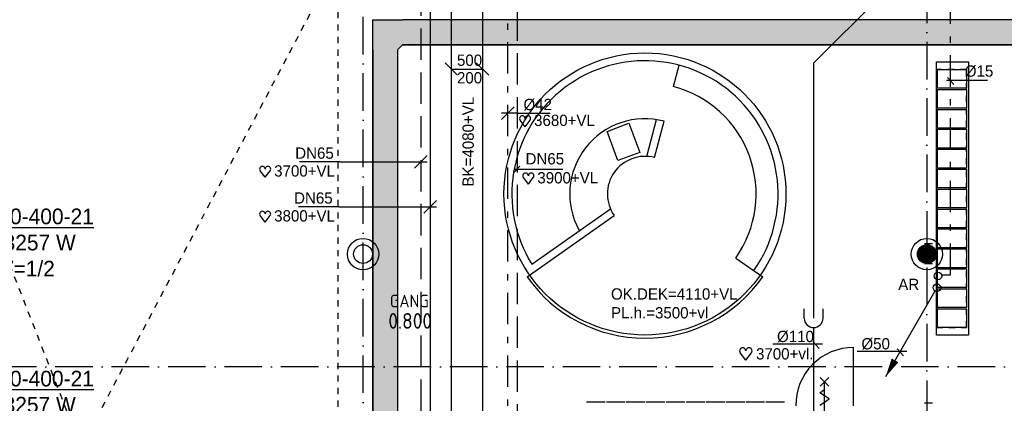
# Model space of a CAD drawing. Extents: x -866131 to -691536, y 173952 to 258052.
# Tile 98 of 160: x -781384 to -765666, y 223441 to 229560. Entities that reach past the tile are written whole.
import ezdxf
from ezdxf.enums import TextEntityAlignment as Align

# ---------------------------------------------------------------- set-up
doc = ezdxf.new("R2010")
doc.units = 0
doc.header["$LTSCALE"] = 100
for name, pattern in [('2322107', [2000, 1000, 1000]), ('2322108', [7, 5, -2]), ('2322109', [10, 5, -2, 1, -2]), ('2322121', [2000, 1000, 1000]), ('B-SL0', [100000000.0, 0, -100000000.0]), ('CENTER4', [5, 3.125, -0.625, 0.625, -0.625]), ('DASHDOT', [9, 6, -1.5, 0, -1.5]), ('HIDDEN', [2, 1, -1]), ('LURETOUR', [6, 4, -2])]:
    doc.linetypes.add(name, pattern=pattern)
doc.layers.get('0').update_dxf_attribs({"linetype": 'CONTINUOUS'})
for name, color, linetype in [('AL$1----_ALGEMEEN', 7, 'CONTINUOUS'), ('AL$7----_STRAMIEN', 1, 'DASHDOT'), ('AL$8----_HULPKOLOM', 2, 'CONTINUOUS'), ('AL22----_BINNENWAND', 7, 'CONTINUOUS'), ('AL28----_KONSTRUKTIE', 3, 'CONTINUOUS'), ('AL32----_BINNENKOZ', 7, 'CONTINUOUS'), ('AL65----_BEVEILIGING', 7, 'CONTINUOUS'), ('ALXAA---_GEWBETON', 12, 'CONTINUOUS'), ('BOUW', 8, 'CONTINUOUS'), ('KABELGOOT', 8, 'CONTINUOUS'), ('MV-BINNENKOZIJN', 1, 'CONTINUOUS'), ('VOLGNUMMER', 7, 'CONTINUOUS'), ('WI561---', 1, 'CONTINUOUS'), ('WL524---', 4, 'CONTINUOUS'), ('WL531---', 4, 'CONTINUOUS'), ('WL561---_AANVOER', 4, 'CONTINUOUS'), ('WL561---_RETOUR', 4, 'CONTINUOUS'), ('WL570---', 3, 'CONTINUOUS'), ('WL570---_HARTLIJN', 7, 'CONTINUOUS'), ('WL570---_RETOUR', 3, 'CONTINUOUS'), ('WL570---_TOEVOER', 3, 'CONTINUOUS'), ('WM531---', 1, 'CONTINUOUS'), ('WM561---', 1, 'CONTINUOUS'), ('WM570---', 1, 'CONTINUOUS')]:
    doc.layers.add(name, color=color, linetype=linetype)
doc.styles.add('BURO-018', font='BUROFONT.shx', dxfattribs={"height": 180})
doc.styles.add('BURO-025', font='BUROFONT.shx', dxfattribs={"height": 250})
doc.styles.get("Standard").update_dxf_attribs({"font": 'ISOCP'})

# ---------------------------------------------------------------- blocks, each defined once
blk = doc.blocks.new('LDV2121')
at = {"color": 0, "linetype": 'CONTINUOUS'}
blk.add_line((-0.25, -0.43), (-6.75, -11.69), dxfattribs=at)
blk.add_lwpolyline([(-6.75, -11.69, 0, 1, 0), (-5.5, -9.53, 1, 1, 0)], format="xyseb", dxfattribs=at)
blk.add_circle((0, 0), 0.5, dxfattribs=at)
blk = doc.blocks.new('A$C4CDC756A')
at = {"layer": 'BOUW', "color": 1, "style": 'BURO-018'}
for s, p in [('OK.DEK=4110+VL', (0, 300)), ('PL.h.=3500+vl', (0, 0))]:
    blk.add_text(s, height=180, dxfattribs=at).set_placement(p)
blk = doc.blocks.new('EH100000')
at = {"linetype": 'BYBLOCK'}
for p, q in [((1, 0.5), (0, 0.5)), ((1, 0.5, 1), (0, 0.5, 1)), ((0, -0.5, 1), (1, -0.5, 1)), ((1, -0.5), (0, -0.5))]:
    blk.add_line(p, q, dxfattribs=at)
at = {"linetype": 'BYBLOCK', "invisible_edges": 15}
for points in [[(1, -0.5), (0, -0.5), (0, 0.5), (1, 0.5)], [(0, 0.5), (1, 0.5), (1, 0.5, 1), (0, 0.5, 1)], [(0, -0.5, 1), (1, -0.5, 1), (1, -0.5), (0, -0.5)]]:
    blk.add_3dface(points, dxfattribs=at)
blk = doc.blocks.new('KG2II3')
at = {"linetype": 'B-SL0'}
for p, q in [((200, 275), (-200, 275)), ((275, -200), (275, 200))]:
    blk.add_line(p, q, dxfattribs=at)
at = {"linetype": 'BYBLOCK'}
for points in [[(275, -200), (-200, -200), (-200, -200), (-200, 275)], [(200, 275), (200, 275), (275, 200), (275, 200)]]:
    blk.add_lwpolyline(points, dxfattribs=at)
at = {"flags": 3}
blk.add_attdef('HULPSTUK', (0, 0), '', height=1, rotation=90, dxfattribs=at)
blk = doc.blocks.new('CVRINFO2')
at = {"color": 0, "linetype": 'CONTINUOUS', "style": 'BURO-025'}
for tag, p in [('CV_TEXT125', (0, 0)), ('CV_TEXT225', (0, -4.17)), ('CV_TEXT325', (0, -8.33)), ('CV_TEXT425', (0, -12.5))]:
    blk.add_attdef(tag, p, '', height=2.5, dxfattribs=at)
blk = doc.blocks.new('HART')
at = {"color": 1}
for q in [(-28.1, 39.5), (51.4, 39.5)]:
    blk.add_line((11.6, -12.9), q, dxfattribs=at)
for centre, start, end in [((-10.5, 52.8), 0, 217.18669), ((33.8, 52.8), 322.81331, 180)]:
    blk.add_arc(centre, 22.1, start, end, dxfattribs=at)
blk = doc.blocks.new('*U405', base_point=(58112, 53340))
at = {"color": 0, "linetype": 'CONTINUOUS'}
for p, q in [((58012, 53240), (58212, 53440)), ((56824, 53340), (56178, 53340)), ((56824, 53340), (58212, 53340))]:
    blk.add_line(p, q, dxfattribs=at)
at = {"color": 0, "linetype": 'CONTINUOUS', "style": 'BURO-018'}
blk.add_text('DN65', height=180, dxfattribs=at).set_placement((56724, 53390), align=Align.RIGHT)
blk = doc.blocks.new('*U406', base_point=(58262, 52625))
at = {"color": 0, "linetype": 'CONTINUOUS'}
for p, q in [((58162, 52525), (58362, 52725)), ((56806, 52625), (56159, 52625)), ((56806, 52625), (58362, 52625))]:
    blk.add_line(p, q, dxfattribs=at)
at = {"color": 0, "linetype": 'CONTINUOUS', "style": 'BURO-018'}
blk.add_text('DN65', height=180, dxfattribs=at).set_placement((56706, 52675), align=Align.RIGHT)
blk = doc.blocks.new('LU-2D-K-1F4')
at = {"color": 0, "linetype": 'CONTINUOUS'}
for p, q in [((-0.5, 250), (0.5, 250)), ((-0.5, -250), (0.5, -250))]:
    blk.add_line(p, q, dxfattribs=at)
blk = doc.blocks.new('*U484', base_point=(59502, 54117))
at = {"color": 0, "linetype": 'CONTINUOUS'}
for p, q in [((59602, 54217), (59402, 54017)), ((59652, 54117), (59402, 54117)), ((59652, 54117), (60176, 54117))]:
    blk.add_line(p, q, dxfattribs=at)
at = {"color": 0, "linetype": 'CONTINUOUS', "style": 'BURO-018'}
blk.add_text('%%C42', height=180, dxfattribs=at).set_placement((59752, 54167))
blk = doc.blocks.new('LDS')
at = {"color": 0, "linetype": 'CONTINUOUS'}
for p, q in [((0, 1), (1, 1)), ((0, -1), (1, -1))]:
    blk.add_line(p, q, dxfattribs=at)
blk.add_arc((0, 0), 1, 90, 270, dxfattribs=at)

msp = doc.modelspace()

# ---------------------------------------------------------------- hatches: boundary and pattern name
at = {"layer": 'ALXAA---_GEWBETON'}
h = msp.add_hatch(dxfattribs=at)
h.set_pattern_fill('GEWPBET', color=8, scale=100, angle=90, style=0)
h.set_pattern_definition([(90, (-766902.826, 225821.228), (-20, 1e-15), [])])
edge = h.paths.add_edge_path()
edge.add_arc((-766902.826, 225821.228), 150, 90, 450)
at = {"layer": 'WL570---'}
h = msp.add_hatch(dxfattribs=at)
h.set_pattern_fill('DOTS', color=8, scale=40, style=0)
h.set_pattern_definition([(0, (-833039.66, 323951.69), (31.75, 63.5), [0, -63.5])])
h.paths.add_polyline_path([(-775271.53, 229557.872), (-775271.53, 229157.872), (-760732.753, 229157.872), (-760732.753, 229557.872)])
h.paths.add_polyline_path([(-775746.53, 229557.872), (-775746.53, 229082.872), (-775346.53, 229082.872), (-775271.53, 229157.872), (-775271.53, 229557.872)])
h.paths.add_polyline_path([(-775346.53, 229082.872), (-775746.53, 229082.872), (-775746.53, 223015.872), (-775348.441, 223015.872), (-775346.53, 223017.783)])
h.paths.add_polyline_path([(-775346.53, 223015.872), (-775746.53, 223015.872), (-775746.53, 218344.872), (-775346.53, 218344.872)])
h.paths.add_polyline_path([(-775271.53, 218269.872), (-775346.53, 218344.872), (-775746.53, 218344.872), (-775746.53, 218069.872), (-775746.53, 217794.872), (-775346.53, 217794.872), (-775271.53, 217869.872)])
h.paths.add_polyline_path([(-774610.883, 217869.872), (-774610.883, 218269.872), (-775271.53, 218269.872), (-775271.53, 217869.872)])
h.paths.add_polyline_path([(-772955.369, 217869.872), (-772955.369, 218269.872), (-773015.369, 218269.872), (-774610.883, 218269.872), (-774610.883, 217869.872)])

# ---------------------------------------------------------------- linework, layer by layer
at = {"color": 0, "linetype": 'CONTINUOUS'}
for p, q in [((-774395.106, 228674.307), (-774594.511, 228873.711)), ((-773895.106, 228674.307), (-774094.511, 228873.711)), ((-774494.809, 228774.009), (-773994.809, 228774.009))]:
    msp.add_line(p, q, dxfattribs=at)
at = {"color": 2, "linetype": 'CONTINUOUS'}
msp.add_circle((-766726.728, 225473.726), 60.75, dxfattribs=at)
at = {"layer": 'AL$1----_ALGEMEEN', "color": 8}
for p, q in [((-766750.179, 224530.366), (-766750.179, 228886.366)), ((-766750.179, 228886.366), (-766238.179, 228886.366)), ((-766238.179, 228886.366), (-766238.179, 224530.366)), ((-770948.797, 228496.316), (-770859.271, 228834.672)), ((-766732.179, 228466.366), (-766732.179, 228766.366)), ((-766732.179, 228766.366), (-766268.179, 228766.366)), ((-766268.179, 228766.366), (-766268.179, 228466.366)), ((-766268.179, 228466.366), (-766732.179, 228466.366)), ((-766732.179, 228148.366), (-766732.179, 228448.366)), ((-766732.179, 228448.366), (-766268.179, 228448.366)), ((-766268.179, 228448.366), (-766268.179, 228148.366)), ((-766268.179, 228148.366), (-766732.179, 228148.366)), ((-766732.179, 227830.366), (-766732.179, 228130.366)), ((-766732.179, 228130.366), (-766268.179, 228130.366)), ((-766268.179, 228130.366), (-766268.179, 227830.366)), ((-772007.155, 227779.367), (-771658.236, 227908.011)), ((-771658.236, 227908.011), (-771486.58, 227442.433)), ((-771373.561, 227379.652), (-771218.389, 227966.108)), ((-771249.352, 227360.406), (-771095.877, 227940.445)), ((-771835.499, 227313.788), (-772007.155, 227779.367)), ((-766268.179, 227830.366), (-766732.179, 227830.366)), ((-766732.179, 227512.366), (-766732.179, 227812.366)), ((-766732.179, 227812.366), (-766268.179, 227812.366)), ((-766268.179, 227812.366), (-766268.179, 227512.366)), ((-771486.58, 227442.433), (-771835.499, 227313.788)), ((-766268.179, 227512.366), (-766732.179, 227512.366)), ((-766732.179, 227194.366), (-766732.179, 227494.366)), ((-766732.179, 227494.366), (-766268.179, 227494.366)), ((-766268.179, 227494.366), (-766268.179, 227194.366)), ((-766268.179, 227194.366), (-766732.179, 227194.366)), ((-766732.179, 226876.366), (-766732.179, 227176.366)), ((-766732.179, 227176.366), (-766268.179, 227176.366)), ((-766268.179, 227176.366), (-766268.179, 226876.366)), ((-766268.179, 226876.366), (-766732.179, 226876.366)), ((-766732.179, 226558.366), (-766732.179, 226858.366)), ((-766732.179, 226858.366), (-766268.179, 226858.366)), ((-766268.179, 226858.366), (-766268.179, 226558.366)), ((-773209.651, 225661.882), (-771954.692, 226544.902)), ((-766268.179, 226558.366), (-766732.179, 226558.366)), ((-766732.179, 226240.366), (-766732.179, 226540.366)), ((-766732.179, 226540.366), (-766268.179, 226540.366)), ((-766268.179, 226540.366), (-766268.179, 226240.366)), ((-773283.851, 225456.831), (-771893.528, 226435.096)), ((-766268.179, 226240.366), (-766732.179, 226240.366)), ((-766732.179, 225922.366), (-766732.179, 226222.366)), ((-766732.179, 226222.366), (-766268.179, 226222.366)), ((-766268.179, 226222.366), (-766268.179, 225922.366)), ((-766268.179, 225922.366), (-766732.179, 225922.366)), ((-766732.179, 225604.366), (-766732.179, 225904.366)), ((-766732.179, 225904.366), (-766268.179, 225904.366)), ((-766268.179, 225904.366), (-766268.179, 225604.366)), ((-769951.166, 225758.942), (-769521.801, 225456.831)), ((-766268.179, 225604.366), (-766732.179, 225604.366)), ((-766732.179, 225286.366), (-766732.179, 225586.366)), ((-766732.179, 225586.366), (-766268.179, 225586.366)), ((-766268.179, 225586.366), (-766268.179, 225286.366)), ((-766268.179, 225286.366), (-766732.179, 225286.366)), ((-766732.179, 224968.366), (-766732.179, 225268.366)), ((-766732.179, 225268.366), (-766268.179, 225268.366)), ((-766268.179, 225268.366), (-766268.179, 224968.366)), ((-766268.179, 224968.366), (-766732.179, 224968.366)), ((-766732.179, 224650.366), (-766732.179, 224950.366)), ((-766732.179, 224950.366), (-766268.179, 224950.366)), ((-766268.179, 224950.366), (-766268.179, 224650.366)), ((-766268.179, 224650.366), (-766732.179, 224650.366)), ((-766238.179, 224530.366), (-766750.179, 224530.366)), ((-772036.826, 223459.366), (-772336.826, 223459.366)), ((-771718.826, 223459.366), (-772018.826, 223459.366)), ((-771400.826, 223459.366), (-771700.826, 223459.366)), ((-771082.826, 223459.366), (-771382.826, 223459.366)), ((-770764.826, 223459.366), (-771064.826, 223459.366)), ((-770446.826, 223459.366), (-770746.826, 223459.366)), ((-770128.826, 223459.366), (-770428.826, 223459.366)), ((-769810.826, 223459.366), (-770110.826, 223459.366)), ((-769492.826, 223459.366), (-769792.826, 223459.366)), ((-769174.826, 223459.366), (-769474.826, 223459.366))]:
    msp.add_line(p, q, dxfattribs=at)
at = {"layer": 'AL$1----_ALGEMEEN', "color": 8, "linetype": 'HIDDEN'}
for p, q in [((-766750.179, 228766.366), (-766750.179, 224650.366)), ((-766268.179, 228766.366), (-766750.179, 228766.366)), ((-766268.179, 224650.366), (-766268.179, 228766.366)), ((-766750.179, 224650.366), (-766268.179, 224650.366))]:
    msp.add_line(p, q, dxfattribs=at)
at = {"layer": 'AL$1----_ALGEMEEN', "color": 8}
msp.add_circle((-771402.826, 226780.366), 2250, dxfattribs=at)
for radius, start, end in [(2125, 324.8688332, 211.7588801), (1775, 324.8688332, 75.1795482), (1200, 75.1795482, 209.15201), (600, 75.1795482, 215.1311668), (2300, 215.1311668, 324.8688332)]:
    msp.add_arc((-771402.826, 226780.366), radius, start, end, dxfattribs=at)
at = {"layer": 'AL$7----_STRAMIEN'}
msp.add_line((-766902.826, 252610.366), (-766902.826, 179321.228), dxfattribs=at)
at = {"layer": 'AL$7----_STRAMIEN', "color": 1}
for points in [[(-775902.826, 179501.228), (-775902.826, 252610.366)], [(-719909.644, 224021.228), (-862199.709, 224021.228)]]:
    msp.add_lwpolyline(points, dxfattribs=at)
at = {"layer": 'AL$8----_HULPKOLOM', "color": 8}
for centre in [(-775902.65, 225821.228), (-766902.826, 225821.228), (-766902.65, 225821.228)]:
    msp.add_circle(centre, 250, dxfattribs=at)
at = {"layer": 'AL22----_BINNENWAND', "color": 8}
for p, q in [((-766812.826, 225983.728), (-766937.826, 225983.728)), ((-766937.826, 225671.228), (-766812.826, 225671.228)), ((-766812.826, 223441.366), (-766937.826, 223441.366))]:
    msp.add_line(p, q, dxfattribs=at)
at = {"layer": 'AL28----_KONSTRUKTIE', "color": 8}
for centre in [(-775902.65, 225821.228), (-766902.826, 225821.228), (-766902.65, 225821.228)]:
    msp.add_circle(centre, 150, dxfattribs=at)
at = {"layer": 'AL32----_BINNENKOZ', "color": 8, "linetype": 'HIDDEN'}
for p, q in [((-783432.826, 217011.366), (-776302.826, 230496.366)), ((-783432.826, 230496.366), (-779877.003, 221379.036)), ((-776298.827, 215786.588), (-776298.827, 230496.366))]:
    msp.add_line(p, q, dxfattribs=at)
at = {"layer": 'AL32----_BINNENKOZ', "color": 8}
msp.add_line((-768080.826, 224330.366), (-768080.826, 223400.366), dxfattribs=at)
msp.add_arc((-768078.425, 223413.882), 916.501, 89.6500051, 180.8449877, dxfattribs=at)
at = {"layer": 'AL65----_BEVEILIGING', "color": 8, "linetype": 'CONTINUOUS'}
for p, q in [((-768607.826, 223715.366), (-768467.826, 223855.366)), ((-768467.826, 223715.366), (-768607.826, 223855.366)), ((-768612.826, 223610.366), (-768537.826, 223660.366)), ((-768537.826, 222935.366), (-768537.826, 223785.366)), ((-768462.826, 223510.366), (-768612.826, 223610.366)), ((-768537.826, 223460.366), (-768462.826, 223510.366)), ((-768612.826, 223410.366), (-768537.826, 223460.366))]:
    msp.add_line(p, q, dxfattribs=at)
at = {"layer": 'ALXAA---_GEWBETON', "color": 8}
for p, q in [((-767042.65, 225767.376), (-767042.65, 225875.079)), ((-767022.65, 225731.228), (-767022.65, 225911.228)), ((-767002.65, 225709.424), (-767002.65, 225933.031)), ((-766982.65, 225694.342), (-766982.65, 225948.113)), ((-766962.65, 225683.75), (-766962.65, 225958.705)), ((-766942.65, 225676.659), (-766942.65, 225965.796)), ((-766922.65, 225672.567), (-766922.65, 225969.888)), ((-766902.65, 225671.228), (-766902.65, 225971.228)), ((-766882.65, 225672.567), (-766882.65, 225969.888)), ((-766862.65, 225676.659), (-766862.65, 225965.796)), ((-766842.65, 225683.75), (-766842.65, 225958.705)), ((-766822.65, 225694.342), (-766822.65, 225948.113)), ((-766802.65, 225709.424), (-766802.65, 225933.031)), ((-766782.65, 225731.228), (-766782.65, 225911.228)), ((-766762.65, 225767.376), (-766762.65, 225875.079))]:
    msp.add_line(p, q, dxfattribs=at)
at = {"layer": 'WL524---', "color": 4, "linetype": '2322121'}
for p, q in [((-768710.157, 228867.398), (-767384.885, 230192.669)), ((-768710.157, 228867.398), (-768710.157, 224799.267)), ((-768710.157, 224649.267), (-768710.157, 222900.835))]:
    msp.add_line(p, q, dxfattribs=at)
at = {"layer": 'WL531---', "linetype": '2322109'}
for p, q in [((-766527.28, 225492.102), (-766527.28, 230760.004)), ((-773591.647, 216701.302), (-773591.647, 230148.578)), ((-766672.733, 225492.102), (-766527.28, 225492.102))]:
    msp.add_line(p, q, dxfattribs=at)
at = {"layer": 'WL561---_AANVOER', "linetype": '2322107'}
msp.add_line((-774831.847, 233770.707), (-774831.847, 216780.548), dxfattribs=at)
at = {"layer": 'WL561---_RETOUR', "linetype": '2322108'}
for p, q in [((-773436.279, 220824.833), (-773436.279, 240496.483)), ((-774981.847, 233620.707), (-774981.847, 216770.549))]:
    msp.add_line(p, q, dxfattribs=at)
at = {"layer": 'WL570---', "color": 1}
for p, q in [((-773493.994, 227122.739), (-773399.445, 227222.215)), ((-773479.065, 227177.451), (-772713.477, 227176.629))]:
    msp.add_line(p, q, dxfattribs=at)
at = {"layer": 'WL570---_HARTLIJN', "color": 1, "linetype": 'CONTINUOUS'}
for p, q in [((-766587, 228596.016), (-765934.877, 228596.016)), ((-766572.549, 228637.34), (-766473.362, 228525.809)), ((-768567.516, 224384.971), (-769361.012, 224384.971)), ((-768721.739, 224426.295), (-768622.552, 224314.765)), ((-767374.663, 224309.378), (-767275.476, 224197.847)), ((-767220.44, 224268.054), (-768013.935, 224268.054))]:
    msp.add_line(p, q, dxfattribs=at)

# ---------------------------------------------------------------- block references
at = {"layer": 'KABELGOOT', "rotation": 270}
msp.add_blockref('KG2II3', (-775546.53, 229357.872), dxfattribs=at)
at = {"layer": 'KABELGOOT', "xscale": 28444.88972929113, "yscale": 400, "zscale": 60}
msp.add_blockref('EH100000', (-775271.53, 229357.872), dxfattribs=at)
at = {"layer": 'KABELGOOT', "xscale": 10736.3484256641, "yscale": 400, "zscale": 60, "rotation": 270}
msp.add_blockref('EH100000', (-775546.53, 229081.22), dxfattribs=at)
at = {"layer": 'MV-BINNENKOZIJN'}
msp.add_blockref('A$C4CDC756A', (-771944.893, 224795.494), dxfattribs=at)
at = {"layer": 'WI561---'}
ref = msp.add_blockref('CVRINFO2', (-782095.891, 226297.63), dxfattribs=dict(at, xscale=100, yscale=100, zscale=100))
ref.add_attrib('CV_TEXT125', '%%u2240-400-21', (-782095.891, 226297.63), dxfattribs={"layer": '0', "color": 2, "linetype": 'CONTINUOUS', "height": 250, "style": 'BURO-025'})
ref.add_attrib('CV_TEXT225', 'Q=3257 W', (-782095.891, 225880.963), dxfattribs={"layer": '0', "color": 2, "linetype": 'CONTINUOUS', "height": 250, "style": 'BURO-025'})
ref.add_attrib('CV_TEXT325', 'ThV=1/2', (-782095.891, 225464.296), dxfattribs={"layer": '0', "color": 2, "linetype": 'CONTINUOUS', "height": 250, "style": 'BURO-025'})
ref = msp.add_blockref('CVRINFO2', (-782095.891, 223710.313), dxfattribs=dict(at, xscale=100, yscale=100, zscale=100))
ref.add_attrib('CV_TEXT125', '%%u2240-400-21', (-782095.891, 223710.313), dxfattribs={"layer": '0', "color": 2, "linetype": 'CONTINUOUS', "height": 250, "style": 'BURO-025'})
ref.add_attrib('CV_TEXT225', 'Q=3257 W', (-782095.891, 223293.646), dxfattribs={"layer": '0', "color": 2, "linetype": 'CONTINUOUS', "height": 250, "style": 'BURO-025'})
ref.add_attrib('CV_TEXT325', 'Rv=1/2', (-782095.891, 222876.979), dxfattribs={"layer": '0', "color": 2, "linetype": 'CONTINUOUS', "height": 250, "style": 'BURO-025'})
at = {"layer": 'WL524---', "color": 2, "xscale": 121.5, "yscale": 121.5, "zscale": 121.5}
msp.add_blockref('LDV2121', (-766742.677, 225283.542), dxfattribs=at)
at = {"layer": 'WL524---', "color": 2, "xscale": 150, "yscale": 150, "zscale": 150, "rotation": 90}
msp.add_blockref('LDS', (-768710.157, 224799.267), dxfattribs=at)
at = {"layer": 'WL570---_RETOUR', "linetype": 'LURETOUR', "xscale": 10726.15871047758, "rotation": 269.9999999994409}
msp.add_blockref('LU-2D-K-1F4', (-774244.808, 225338.85), dxfattribs=at)
at = {"layer": 'WL570---_RETOUR', "xscale": 2, "yscale": 2, "zscale": 2}
for p in [(-773339.33, 227879.619), (-777488.437, 227072.587), (-773287.433, 226963.555), (-777488.437, 226355.711)]:
    msp.add_blockref('HART', p, dxfattribs=at)
at = {"layer": 'WM531---'}
msp.add_blockref('*U484', (-773591.647, 228068.205), dxfattribs=at)
at = {"layer": 'WM561---'}
for name, p in [('*U405', (-774981.847, 227291.878)), ('*U406', (-774831.847, 226576.211))]:
    msp.add_blockref(name, p, dxfattribs=at)
at = {"layer": 'WM570---', "xscale": 2.25, "yscale": 2.25, "zscale": 2.25}
msp.add_blockref('HART', (-769819.225, 224158.436), dxfattribs=at)

# ---------------------------------------------------------------- texts
at = {"layer": 'BOUW', "color": 1, "style": 'BURO-018'}
msp.add_text('AR', height=180, dxfattribs=at).set_placement((-767359.143, 225247.988))
at = {"layer": 'VOLGNUMMER', "color": 252, "linetype": 'BYBLOCK'}
msp.add_attdef('0.800', text='0.102', height=250, dxfattribs=at).set_placement((-775150.874, 224755.713), align=Align.MIDDLE_CENTER)
at = {"layer": 'WL570---', "color": 1, "style": 'BURO-018'}
msp.add_text('BK=4080+VL', height=180, rotation=90, dxfattribs=at).set_placement((-774135.514, 226898.741))
msp.add_text('DN65', height=180, dxfattribs=at).set_placement((-773308.887, 227251.967))
at = {"layer": 'WL570---_HARTLIJN', "color": 1, "linetype": 'CENTER4', "style": 'BURO-018'}
for s, p in [('%%c15', (-766296.898, 228651.485)), ('%%c110', (-769294.368, 224418.074)), ('%%c50', (-767947.292, 224301.157))]:
    msp.add_text(s, height=180, dxfattribs=at).set_placement(p)
at = {"layer": 'WL570---_RETOUR', "color": 1, "style": 'BURO-018'}
for s, p in [('3680+VL', (-773172.41, 227865.115)), ('3700+VL', (-777321.516, 227058.082)), ('3900+VL', (-773120.513, 226949.05)), ('3800+VL', (-777321.516, 226341.206))]:
    msp.add_text(s, height=180, dxfattribs=at).set_placement(p)
at = {"layer": 'WL570---_TOEVOER', "color": 252, "linetype": 'CENTER4'}
msp.add_text('GANG', height=200, dxfattribs=at).set_placement((-775475.027, 224972.869))
at = {"layer": 'WM570---', "linetype": 'CONTINUOUS', "style": 'BURO-018'}
for s, p in [('500', (-774403.517, 228824.009)), ('200', (-774403.517, 228544.009))]:
    msp.add_text(s, height=180, dxfattribs=at).set_placement(p)
at = {"layer": 'WM570---', "color": 1, "style": 'BURO-018'}
msp.add_text('3700+vl.', height=180, dxfattribs=at).set_placement((-769629.823, 224140.215))

doc.saveas('drawing.dxf')
